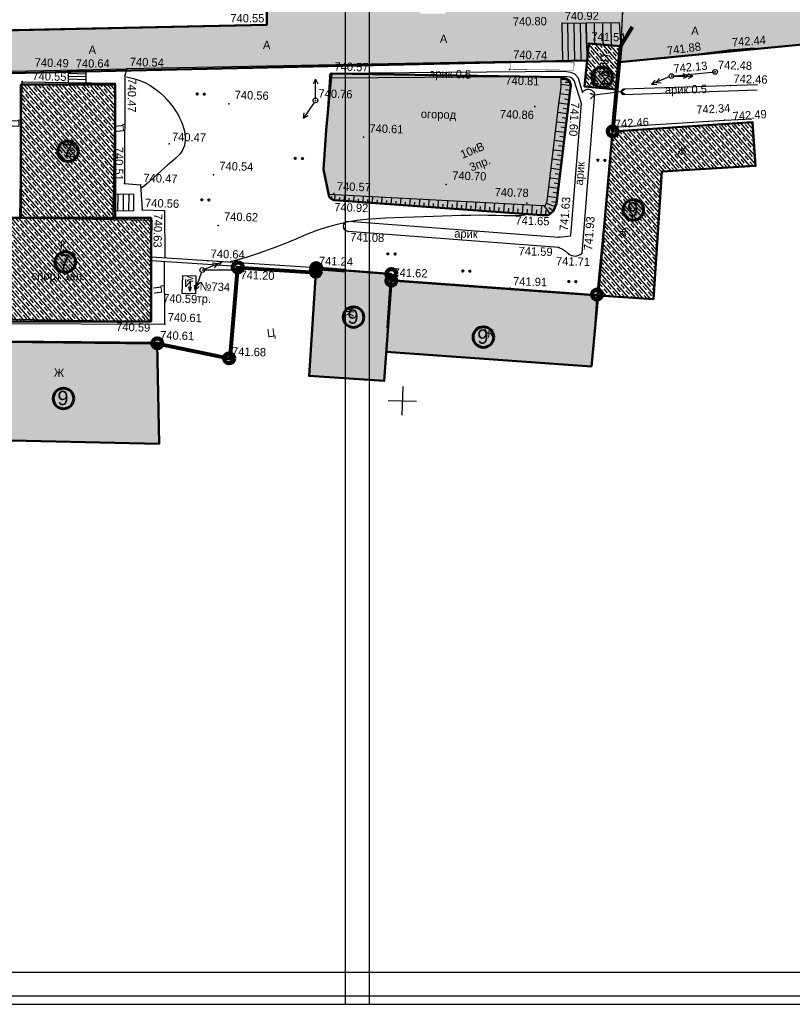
# Model space of a CAD drawing. Header units: millimetres. Extents: x -257011 to 237647566, y 2784933 to 6706507.
# Tile 11 of 256: x 10303236 to 10384411, y 2784933 to 2888420. Entities that reach past the tile are written whole.
import ezdxf

# ---------------------------------------------------------------- set-up
doc = ezdxf.new("R2010")
doc.units = ezdxf.units.MM
doc.header["$LTSCALE"] = 1000
doc.header["$PDMODE"] = 32
doc.header["$PDSIZE"] = 0.3
for name, pattern in [('Д_ТРОТ_ТРУБА', [3, 1.5, -1.5]), ('ДОРОГИ_СТРОЯЩ', [9, 8, -1]), ('Контура низ откосов  Штриховая 0.1-0.5 - - - - - - -', [0.6, 0.1, -0.5]), ('ОТКОС_НИЗ', [1.2, 0.2, -1])]:
    doc.linetypes.add(name, pattern=pattern)
for name, color, linetype in [('(001) Сетка', 92, 'Continuous'), ('(002) Рамка', 7, 'Continuous'), ('(004) Точки рельефа', 7, 'Continuous'), ('(007) Здания', 7, 'Continuous'), ('(016) Кабель', 1, 'Continuous'), ('(022) Возд. Линии', 7, 'Continuous'), ('(025) Дорога', 7, 'Continuous'), ('(027) Гидрография', 7, 'Continuous'), ('(028) Гидротехн.', 7, 'Continuous'), ('(031) Горизонтали', 42, 'Continuous'), ('(035) Откосы', 7, 'Continuous'), ('(036) Растительность', 7, 'Continuous'), ('(037) Контуры', 7, 'Continuous'), ('(040) Ограда', 7, 'Continuous')]:
    doc.layers.add(name, color=color, linetype=linetype)
doc.layers.add('.', color=7, linetype='Continuous', lineweight=15)
doc.layers.add('Ф А С А Д', color=250, linetype='Continuous', lineweight=15)
doc.styles.add('BM-431', font='txt')
doc.styles.add('D-431', font='txt', dxfattribs={"width": 2})
doc.styles.add('P-131', font='txt')
doc.styles.add('Roman', font='romans')
doc.styles.get("Standard").update_dxf_attribs({"font": 'ARIALN.TTF'})
doc.styles.add('WMF-Times New Roman0', font='times.ttf')
doc.styles.add('X_ISO', font='isocpeui.ttf')
doc.linetypes.add('FENCELINE2', pattern='A,6.35,-2.54,[132,ltypeshp.shx,S=2.54,R=0,X=-2.54,Y=0],-2.54,25.4', length=36.83)
doc.linetypes.add('KANALIS_K', pattern='A,1,["<",Standard,S=1.8,R=0,X=-0.9,Y=-0.9],3,-1,["К",Standard,S=1.8,R=0,X=-0.9,Y=-0.9],-1,10', length=16)
doc.linetypes.add('ОГРАДА_БЕТ', pattern='A,4,["|",Standard,S=0.8,R=0,X=0,Y=-0.8],4', length=8)
doc.linetypes.add('ОГРАДА_М_1М', pattern='A,2.5,["о",Standard,S=1,R=0,X=0,Y=-0.35],0.5,["0",Standard,S=0.5,R=0,X=-0.3,Y=-0.25],2.5', length=5.5)
doc.linetypes.add('ПОДПОРНАЯ СТЕНКА', pattern='A,2,["V",Standard,S=1.2,R=0,X=0,Y=-1.2],0.2,["V",Standard,S=0.8,R=0,X=0,Y=-0.8],0.25,["V",Standard,S=0.3,R=0,X=0,Y=-0.3],0.25', length=2.7)
pattern_1 = [(311, (0, -2762778.6), (415.09027, 360.832466), []), (311, (-27.05, -2763165.4), (415.09027, 360.832466), [550, -275])]

# ---------------------------------------------------------------- blocks, each defined once
blk = doc.blocks.new('tr')
at = {"layer": '(016) Кабель', "color": 0}
for p, q in [((-0.49, 0.96), (-0.51, -0.54)), ((-0.51, -0.54), (0.51, 0.54)), ((0.51, 0.54), (0.48, -1.46)), ((0.48, -1.46), (0.24, -0.55)), ((0.24, -0.55), (0.74, -0.56)), ((0.74, -0.56), (0.48, -1.46))]:
    blk.add_line(p, q, dxfattribs=at)
blk = doc.blocks.new('STOLB')
at = {"layer": '(022) Возд. Линии'}
blk.add_circle((0, 0), 0.25, dxfattribs=at)
blk = doc.blocks.new('strela1')
at = {"layer": '(022) Возд. Линии'}
for p, q in [((-2, 0), (-1.5, 0.25)), ((0, 0), (-2, 0)), ((-2, 0), (-1.5, -0.25)), ((-1.5, 0), (-1, 0.25)), ((-1.5, 0), (-1, -0.25))]:
    blk.add_line(p, q, dxfattribs=at)
blk = doc.blocks.new('strela2')
at = {"layer": '(022) Возд. Линии'}
for p, q in [((0, 0), (2, 0)), ((1.5, 0), (1, 0.25)), ((1.5, 0), (1, -0.25)), ((2, 0), (1.5, 0.25)), ((2, 0), (1.5, -0.25))]:
    blk.add_line(p, q, dxfattribs=at)
blk = doc.blocks.new('*U1762')
at = {"layer": '(022) Возд. Линии'}
for name, p, rotation in [('strela2', (0.23, 0.1), 24.07915004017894), ('strela1', (-0.08, -0.24), 72.66695852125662)]:
    blk.add_blockref(name, p, dxfattribs=dict(at, rotation=rotation))
blk = doc.blocks.new('*U1757')
at = {"layer": '(022) Возд. Линии'}
for name, p, rotation in [('strela1', (-0.23, -0.1), 24.07936949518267), ('strela2', (0.25, 0), 1.111969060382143)]:
    blk.add_blockref(name, p, dxfattribs=dict(at, rotation=rotation))
blk = doc.blocks.new('S1')
at = {"layer": '(022) Возд. Линии'}
for p, q in [((-2, 0), (-1.5, 0.25)), ((-2, 0), (-1.5, -0.25)), ((0, 0), (-2, 0))]:
    blk.add_line(p, q, dxfattribs=at)
blk = doc.blocks.new('S2')
at = {"layer": '(022) Возд. Линии'}
for p, q in [((0, 0), (2, 0)), ((2, 0), (1.5, 0.25)), ((2, 0), (1.5, -0.25))]:
    blk.add_line(p, q, dxfattribs=at)
blk = doc.blocks.new('*U1758')
at = {"layer": '(022) Возд. Линии'}
for name, p, rotation in [('S1', (-0.01, 0.25), 271.6106775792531), ('S2', (-0.13, -0.21), 237.3303523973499)]:
    blk.add_blockref(name, p, dxfattribs=dict(at, rotation=rotation))
blk = doc.blocks.new('*X70')
at = {"color": 0}
for p, q in [((1.81, 2.07), (2.19, 2.07)), ((1.82, 2.09), (2.18, 2.09)), ((1.82, 2.08), (2.18, 2.08)), ((1.83, 2.11), (2.17, 2.11)), ((1.83, 2.1), (2.17, 2.1)), ((1.84, 2.12), (2.16, 2.12)), ((1.85, 2.13), (2.15, 2.13)), ((1.86, 2.14), (2.14, 2.14)), ((1.87, 2.15), (2.13, 2.15)), ((1.88, 2.16), (2.12, 2.16)), ((1.9, 2.17), (2.11, 2.17)), ((1.91, 2.18), (2.09, 2.18)), ((1.94, 2.19), (2.06, 2.19)), ((1.8, 2.04), (2.2, 2.04)), ((1.8, 2.03), (2.2, 2.03)), ((1.8, 2.02), (2.2, 2.02)), ((1.8, 2.01), (2.2, 2.01)), ((1.8, 2), (2.2, 2)), ((1.8, 1.99), (2.2, 1.99)), ((1.8, 1.98), (2.2, 1.98)), ((1.8, 1.97), (2.2, 1.97)), ((1.8, 1.96), (2.2, 1.96)), ((1.81, 2.06), (2.19, 2.06)), ((1.81, 2.05), (2.19, 2.05)), ((1.81, 1.95), (2.19, 1.95)), ((1.81, 1.94), (2.19, 1.94)), ((1.81, 1.93), (2.19, 1.93)), ((1.82, 1.92), (2.18, 1.92)), ((1.82, 1.91), (2.18, 1.91)), ((1.83, 1.9), (2.17, 1.9)), ((1.83, 1.89), (2.17, 1.89)), ((1.84, 1.88), (2.16, 1.88)), ((1.85, 1.87), (2.15, 1.87)), ((1.86, 1.86), (2.14, 1.86)), ((1.87, 1.85), (2.13, 1.85)), ((1.88, 1.84), (2.12, 1.84)), ((1.9, 1.83), (2.11, 1.83)), ((1.91, 1.82), (2.09, 1.82)), ((1.94, 1.81), (2.06, 1.81))]:
    blk.add_line(p, q, dxfattribs=at)
blk = doc.blocks.new('I04100')
blk.add_circle((0, 0), 0.2)
blk.add_blockref('*X70', (-2, -2))
blk = doc.blocks.new('Setka')
at = {"layer": '(001) Сетка'}
for p, q in [((0, 1.5), (0, -1.5)), ((-1.5, 0), (1.5, 0))]:
    blk.add_line(p, q, dxfattribs=at)
blk = doc.blocks.new('kjvklglhl')
at = {"layer": '(004) Точки рельефа'}
for p in [(405.48, 464.95), (374.42, 463.96), (408.31, 462.89), (423.16, 462.66), (416.42, 461.57), (400.15, 460.77), (400.09, 459.93), (417.12, 459.72), (421.7, 460.29), (353.75, 458.45), (355.65, 458.56), (359.91, 458.88), (381.42, 459), (423.36, 458.89), (359.73, 458.16), (407.83, 457.77), (348.95, 457.22), (406.39, 456.38), (370.71, 455.51), (379.81, 456.11), (402.87, 456.11), (422.83, 455.23), (423.46, 454.91), (411.12, 453.74), (384.96, 452.38), (364.56, 451.12), (369.31, 448), (393.8, 447.68), (360.01, 446.81), (361.68, 446.72), (382.02, 446.4), (382.03, 445.7), (402.33, 445.93), (361.93, 444.1), (364.29, 444.06), (403.98, 444.74), (349.12, 442.92), (369.95, 442.7), (383.64, 442.45), (405.77, 442.48), (405.82, 441.38), (406.84, 440.75), (408.23, 440.83), (368.97, 438.95), (372.02, 438.03), (380.36, 438.52), (388.23, 437.51), (400.81, 436.95), (366.68, 435.46), (363.11, 432.37), (364.66, 432.15), (363.9, 430.24), (371.5, 428.75)]:
    blk.add_point(p, dxfattribs=at)
at = {"layer": '(007) Здания'}
for points in [[(411.42, 458.21), (411.72, 462.66), (408.31, 462.89), (408.01, 458.44)], [(348.96, 457.21), (358.71, 457.32), (358.87, 443.02), (349.12, 442.9)], [(344.52, 442.85), (362.99, 443.06), (363.12, 432.37), (344.64, 432.15)]]:
    blk.add_lwpolyline(points, close=True, dxfattribs=at)
for points in [[(425.79, 455.13), (423.46, 454.91), (411.12, 453.74), (409.95, 436.55)], [(380.36, 438.52), (368.97, 438.95), (363.05, 439.17)], [(388, 432.42), (388.25, 438.17), (380.36, 438.52), (380.1, 432.32)], [(388, 432.42), (388.23, 437.51), (409.95, 436.55), (409.72, 431.45)], [(344.15, 424.2), (344.04, 429.86), (363.9, 430.24), (364.12, 424.59)]]:
    blk.add_lwpolyline(points, dxfattribs=at)
at = {"layer": '(016) Кабель', "color": 0}
blk.add_lwpolyline([(366.36, 435.47), (367.81, 435.47), (367.81, 435.47), (367.81, 437.28), (366.36, 437.28), (366.36, 435.47)], close=True, dxfattribs=at)
at = {"layer": '(022) Возд. Линии'}
for points in [[(417.12, 459.72), (421.7, 460.29)], [(372.02, 438.03), (368.42, 437.96)]]:
    blk.add_lwpolyline(points, dxfattribs=at)
at = {"layer": '(025) Дорога', "linetype": 'Д_ТРОТ_ТРУБА', "flags": 128}
for points in [[(374.42, 463.96), (336.08, 462.06), (335.46, 474.34), (374.09, 475.42), (374.42, 463.96)], [(411.61, 461.04), (416.42, 461.57), (423.16, 462.66), (425.74, 462.93)], [(400.15, 460.77), (359.91, 458.88), (359.73, 458.16), (360.01, 446.81), (361.68, 446.72), (361.93, 444.1), (364.29, 444.1), (364.44, 439.13)], [(411.15, 454.17), (422.83, 455.23), (425.7, 455.47)], [(343.7, 435.09), (342.28, 435.07), (342.48, 431.61), (364.66, 432.15), (364.45, 438.72)]]:
    blk.add_lwpolyline(points, dxfattribs=at)
at = {"layer": '(025) Дорога', "linetype": 'Д_ТРОТ_ТРУБА', "ltscale": 10000, "flags": 128}
for points in [[(405.48, 464.95), (408.02, 465.06), (408.19, 461.1), (405.66, 460.99)], [(408.11, 462.9), (408.02, 465.06), (411.48, 465.21), (411.72, 462.66)], [(355.65, 458.56), (353.75, 458.54), (353.77, 457.27), (355.67, 457.29)], [(361.05, 443.98), (361.03, 445.7), (358.84, 445.68), (358.86, 443.96)]]:
    blk.add_lwpolyline(points, close=True, dxfattribs=at)
for points in [[(406.07, 464.97), (406.25, 461.01)], [(406.93, 461.04), (406.75, 465)], [(407.61, 461.07), (407.43, 465.03)], [(408.98, 462.84), (408.88, 465.1)], [(409.85, 462.79), (409.75, 465.14)], [(410.75, 462.73), (410.64, 465.18)], [(353.76, 458.24), (355.66, 458.24)], [(355.66, 457.93), (353.76, 457.9)], [(355.66, 457.61), (353.76, 457.61)], [(359.39, 443.96), (359.37, 445.68)], [(359.96, 443.97), (359.94, 445.69)], [(360.53, 443.98), (360.51, 445.69)]]:
    blk.add_lwpolyline(points, dxfattribs=at)
at = {"layer": '(025) Дорога', "linetype": 'Д_ТРОТ_ТРУБА', "ltscale": 1000, "const_width": 0.05, "flags": 128}
blk.add_lwpolyline([(406.86, 460.05), (400.16, 459.93), (400.15, 460.77), (406.85, 460.89)], close=True, dxfattribs=at)
at = {"layer": '(025) Дорога', "linetype": 'Контура низ откосов  Штриховая 0.1-0.5 - - - - - - -'}
blk.add_lwpolyline([(347.71, 458.29), (359.91, 458.88)], dxfattribs=at)
at = {"layer": '(027) Гидрография', "color": 3, "flags": 128}
for points in [[(407.83, 457.77), (407.37, 459.24), (406.98, 459.65), (406.55, 459.81), (405.84, 459.87), (381.42, 459, 0.965055), (381.42, 458.5, 0)], [(426.19, 459.06), (412.13, 458.19, 0.940122), (412.13, 457.65), (426.18, 458.53)], [(407.83, 457.77, -0.59103), (409.1, 457.67), (408.23, 440.83), (408.23, 440.83)], [(405.82, 441.38), (383.64, 442.45, -0.95289), (383.64, 443.54), (405.77, 442.48), (407.03, 442.65)], [(405.82, 441.38), (406.21, 441.22), (406.5, 441), (406.84, 440.75, 0.372114), (408.23, 440.83, 2.454645)]]:
    blk.add_lwpolyline(points, format="xyb", dxfattribs=at)
for points in [[(407.76, 456.56), (406.93, 458.97), (406.69, 459.22), (406.44, 459.31), (405.83, 459.36), (381.42, 458.5)], [(407.03, 442.66), (407.76, 456.56)]]:
    blk.add_lwpolyline(points, dxfattribs=at)
at = {"layer": '(028) Гидротехн.', "linetype": 'Д_ТРОТ_ТРУБА', "flags": 128}
blk.add_lwpolyline([(412.3, 458.2), (411.87, 457.92), (412.31, 457.66), (411.87, 457.92), (409.09, 457.49), (408.63, 457.65), (409.09, 457.49), (408.7, 457.09)], dxfattribs=at)
at = {"layer": '(031) Горизонтали', "flags": 128}
for points in [[(359.91, 458.02), (360.64, 457.89), (361.31, 457.69), (361.92, 457.45), (362.48, 457.16), (362.99, 456.83), (363.45, 456.48), (363.86, 456.11), (364.23, 455.74), (364.57, 455.36), (364.88, 454.99), (365.15, 454.62), (365.39, 454.25), (365.59, 453.89), (365.77, 453.53), (365.92, 453.18), (366.03, 452.84), (366.13, 452.5), (366.19, 452.17), (366.23, 451.86), (366.24, 451.56), (366.22, 451.27), (366.18, 450.99), (366.1, 450.73), (366, 450.49), (365.87, 450.27), (365.71, 450.05), (365.53, 449.84), (365.31, 449.63), (365.07, 449.41), (364.8, 449.16), (364.49, 448.9), (364.16, 448.6), (363.81, 448.26), (363.43, 447.9), (363.06, 447.54), (362.71, 447.2), (362.38, 446.89), (362.1, 446.64), (361.87, 446.46), (361.72, 446.37)], [(371.36, 438.93), (372.93, 439.41), (374.38, 439.92), (375.73, 440.46), (377, 441), (378.18, 441.53), (379.31, 442.03), (380.39, 442.48), (381.45, 442.88), (382.48, 443.19), (383.51, 443.45), (384.52, 443.64), (385.52, 443.79), (386.52, 443.9), (387.52, 443.98), (388.51, 444.05), (389.51, 444.11), (390.51, 444.18), (391.51, 444.24), (392.51, 444.31), (393.51, 444.38), (394.49, 444.44), (395.46, 444.49), (396.42, 444.53), (397.36, 444.56), (398.27, 444.58), (399.14, 444.58), (399.95, 444.59), (400.67, 444.6), (401.29, 444.62), (401.79, 444.65), (402.14, 444.71), (402.32, 444.8)]]:
    blk.add_lwpolyline(points, dxfattribs=at)
at = {"layer": '(035) Откосы'}
for p, q in [((405.55, 459.07), (406.15, 459.08)), ((405.57, 458.54), (406.6, 458.43)), ((405.97, 458.78), (406.48, 458.79)), ((405.5, 457.55), (406.5, 457.45)), ((406.05, 457.99), (406.55, 457.94)), ((405.4, 456.57), (406.39, 456.47)), ((405.95, 457.01), (406.45, 456.96)), ((405.31, 455.58), (406.3, 455.49)), ((405.85, 456.02), (406.35, 455.98)), ((405.22, 454.59), (406.21, 454.5)), ((405.76, 455.04), (406.26, 454.99)), ((405.12, 453.61), (406.12, 453.52)), ((405.67, 454.06), (406.17, 454.01)), ((405.03, 452.63), (406.03, 452.54)), ((405.58, 453.07), (406.07, 453.03)), ((404.94, 451.64), (405.94, 451.55)), ((405.48, 452.09), (405.98, 452.04)), ((404.85, 450.66), (405.84, 450.57)), ((405.39, 451.11), (405.89, 451.06)), ((404.76, 449.68), (405.75, 449.59)), ((405.21, 449.14), (405.71, 449.09)), ((405.3, 450.12), (405.8, 450.08)), ((404.67, 448.69), (405.66, 448.6)), ((405.12, 448.16), (405.62, 448.11)), ((404.57, 447.71), (405.57, 447.62)), ((405.03, 447.17), (405.52, 447.13)), ((381.86, 446.08), (381.67, 445.88)), ((382.14, 446.28), (382.12, 445.69)), ((383.13, 446.26), (383.1, 445.65)), ((384.12, 446.23), (384.09, 445.61)), ((385.1, 446.21), (385.08, 445.56)), ((386.09, 446.19), (386.06, 445.52)), ((387.08, 446.16), (387.05, 445.48)), ((388.07, 446.14), (388.04, 445.43)), ((389.05, 446.11), (389.02, 445.39)), ((390.04, 446.09), (390.01, 445.35)), ((391.03, 446.06), (391, 445.31)), ((392.02, 446.04), (391.98, 445.26)), ((404.48, 446.73), (405.48, 446.63)), ((404.94, 446.19), (405.43, 446.14)), ((382.62, 445.97), (382.61, 445.67)), ((383.61, 445.94), (383.6, 445.63)), ((384.6, 445.9), (384.58, 445.58)), ((385.58, 445.87), (385.57, 445.54)), ((386.57, 445.84), (386.56, 445.5)), ((387.56, 445.8), (387.54, 445.46)), ((388.54, 445.77), (388.53, 445.41)), ((389.53, 445.73), (389.52, 445.37)), ((390.52, 445.7), (390.5, 445.33)), ((391.51, 445.67), (391.49, 445.28)), ((392.49, 445.63), (392.48, 445.24)), ((393, 446.01), (392.97, 445.22)), ((393.48, 445.6), (393.46, 445.2)), ((393.99, 445.99), (393.96, 445.18)), ((394.47, 445.57), (394.45, 445.16)), ((394.98, 445.97), (394.94, 445.13)), ((395.45, 445.53), (395.44, 445.11)), ((395.97, 445.94), (395.93, 445.09)), ((396.44, 445.5), (396.42, 445.07)), ((396.95, 445.92), (396.92, 445.05)), ((397.43, 445.47), (397.41, 445.03)), ((397.94, 445.89), (397.9, 445.01)), ((398.42, 445.43), (398.4, 444.98)), ((398.93, 445.87), (398.89, 444.96)), ((399.4, 445.4), (399.38, 444.94)), ((399.92, 445.84), (399.88, 444.92)), ((400.39, 445.36), (400.37, 444.9)), ((400.9, 445.82), (400.86, 444.88)), ((401.38, 445.33), (401.36, 444.86)), ((401.89, 445.79), (401.85, 444.83)), ((402.36, 445.3), (402.34, 444.81)), ((402.88, 445.77), (402.84, 444.79)), ((403.35, 445.26), (403.33, 444.77)), ((403.87, 445.75), (403.82, 444.75)), ((404.09, 445.74), (404.77, 444.88)), ((404.32, 445.27), (404.32, 444.74)), ((404.36, 445.99), (405.31, 445.67)), ((404.63, 445.54), (405.15, 445.2))]:
    blk.add_line(p, q, dxfattribs=at)
at = {"layer": '(035) Откосы', "linetype": 'ОТКОС_НИЗ'}
for points in [[(381.21, 458.63), (381.04, 453.01), (380.86, 448.87), (381.2, 447.14), (381.46, 446.3)], [(381.46, 446.3), (404, 445.74), (404.25, 445.74), (404.29, 445.78), (404.43, 446.21), (405.39, 456.48), (405.57, 458.24), (405.55, 459.29)]]:
    blk.add_lwpolyline(points, dxfattribs=at)
at = {"layer": '(035) Откосы'}
blk.add_lwpolyline([(381.46, 446.3), (381.53, 446.01), (381.75, 445.8), (382.03, 445.7), (403.98, 444.74), (404.51, 444.74), (404.71, 444.84), (405.14, 445.18), (405.42, 446), (406.39, 456.38), (406.6, 458.46), (406.44, 458.92), (406.01, 459.16), (405.55, 459.29)], dxfattribs=at)
at = {"layer": '(035) Откосы', "linetype": 'ПОДПОРНАЯ СТЕНКА', "ltscale": 0.5, "flags": 128}
blk.add_lwpolyline([(372.09, 438.43), (371.5, 428.75), (371.5, 428.75)], dxfattribs=at)
at = {"layer": '(040) Ограда', "linetype": 'ОГРАДА_М_1М', "ltscale": 0.5, "flags": 128}
blk.add_lwpolyline([(411.12, 453.74), (411.42, 458.21)], dxfattribs=at)
at = {"layer": '(040) Ограда', "linetype": 'ОГРАДА_БЕТ', "ltscale": 0.5, "flags": 128}
blk.add_lwpolyline([(380.35, 438.12), (368.95, 438.55), (363.03, 438.77)], dxfattribs=at)
at = {"layer": '(001) Сетка'}
blk.add_blockref('Setka', (389.82, 424.81), dxfattribs=at)
at = {"layer": '(016) Кабель', "color": 0, "linetype": 'ByBlock', "xscale": 0.5, "yscale": 0.5, "zscale": 0.5}
blk.add_blockref('tr', (366.95, 436.42), dxfattribs=at)
at = {"layer": '(022) Возд. Линии'}
for name, p in [('STOLB', (421.7, 460.29)), ('*U1757', (417.12, 459.72)), ('STOLB', (417.12, 459.72)), ('*U1758', (379.81, 456.11)), ('STOLB', (379.81, 456.11)), ('*U1762', (368.42, 437.96)), ('STOLB', (368.42, 437.96)), ('STOLB', (372.02, 438.03))]:
    blk.add_blockref(name, p, dxfattribs=at)
at = {"layer": '(036) Растительность', "linetype": 'Continuous', "xscale": 0.5, "yscale": 0.5, "zscale": 0.5}
for p in [(367.37, 456.45), (368.12, 456.45), (409.64, 450.69), (410.39, 450.69), (377.86, 449.98), (378.61, 449.98), (368.16, 445.35), (368.91, 445.35), (387.87, 440.22), (388.62, 440.22), (395.79, 438.64), (396.54, 438.64), (406.95, 437.85), (407.7, 437.85)]:
    blk.add_blockref('I04100', p, dxfattribs=at)
at = {"layer": '(004) Точки рельефа', "style": 'D-431'}
for s, rotation, p in [('740.92', 2.5357, (405.76, 465.27)), ('740.55', 1.6107, (370.64, 464.06)), ('740.80', 2.5357, (400.32, 464.54)), ('742.44', 5.887, (423.42, 463.01)), ('741.88', 9.2304, (416.66, 461.93)), ('742.13', 7.0463, (417.37, 460.07)), ('740.64', 2.2043, (354.54, 458.83)), ('740.47', 270.9944, (360.05, 457.88)), ('741.60', 268.0011, (406.67, 456.7)), ('742.34', 4.747, (419.87, 455.82)), ('742.49', 5.421, (423.72, 455.25)), ('742.46', 5.421, (411.37, 454.08)), ('740.51', 271.4093, (358.89, 450.65)), ('741.63', 86.9983, (406.69, 443.12)), ('741.93', 87.0354, (409.3, 441.14)), ('740.63', 270.2595, (363.2, 443.76))]:
    blk.add_text(s, height=0.875, rotation=rotation, dxfattribs=at).set_placement(p)
for s, p in [('741.54', (408.6, 463.21)), ('740.74', (400.44, 461.09)), ('742.48', (421.98, 460.6)), ('740.49', (350.21, 458.85)), ('740.54', (360.2, 459.19)), ('740.57', (381.71, 459.31)), ('742.46', (423.65, 459.2)), ('740.81', (399.7, 458.34)), ('740.55', (350.01, 457.42)), ('740.56', (371.31, 456.03)), ('740.76', (380.1, 456.43)), ('740.86', (399.21, 454.79)), ('740.61', (385.56, 452.9)), ('740.47', (364.85, 451.44)), ('740.54', (369.91, 448.52)), ('740.70', (394.4, 448.2)), ('740.47', (361.97, 447.03)), ('740.57', (382.31, 446.72)), ('740.78', (398.9, 446.58)), ('740.56', (362.22, 444.41)), ('740.92', (382.1, 444.53)), ('740.62', (370.55, 443.22)), ('741.65', (401.17, 443.67)), ('741.08', (383.86, 441.43)), ('741.59', (401.59, 440.46)), ('740.64', (369.26, 439.27)), ('741.71', (405.55, 439.52)), ('741.24', (380.65, 438.84)), ('741.20', (372.45, 437.13)), ('741.62', (388.51, 437.83)), ('741.91', (401.1, 437.27)), ('740.59', (364.4, 434.45)), ('740.61', (364.94, 432.47)), ('740.59', (359.55, 431.32)), ('740.61', (364.19, 430.56)), ('741.68', (371.79, 429.07))]:
    blk.add_text(s, height=0.875, dxfattribs=at).set_placement(p)
at = {"layer": '(007) Здания', "color": 0, "linetype": 'Continuous', "style": 'P-131'}
blk.add_text('КПП.', height=0.88, rotation=86.1205, dxfattribs=at).set_placement((410.37, 459.44))
at = {"layer": '(007) Здания', "color": 0, "style": 'P-131'}
for s, rotation, p in [('Ж', 5.421, (417.94, 451.45)), ('КН', 90, (354.71, 449.34)), ('Ж', 86.1205, (412.85, 442.67)), ('К', 1, (353.41, 439.7)), ('Ж', 87.4508, (384.45, 433.46)), ('Ж', 357.4508, (398.15, 431.74))]:
    blk.add_text(s, height=0.88, rotation=rotation, dxfattribs=at).set_placement(p)
blk.add_text('Ж', height=0.88, dxfattribs=at).set_placement((353.14, 426.31))
at = {"layer": '(007) Здания', "color": 0, "insert": (350.53, 437.34), "char_height": 0.88, "width": 9.3894, "attachment_point": 1, "rotation": 0.6608, "style": 'BM-431'}
blk.add_mtext('спорт зал.', dxfattribs=at)
at = {"layer": '(016) Кабель', "color": 0}
for s, rotation, style, p in [('м', 90.6373, 'P-131', (367.52, 436.64)), ('№734', 0.0381, 'D-431', (368.19, 435.81))]:
    blk.add_text(s, height=0.875, rotation=rotation, dxfattribs=dict(at, style=style)).set_placement(p)
at = {"layer": '(016) Кабель', "color": 0, "style": 'BM-431'}
blk.add_text('тр.', height=0.875, dxfattribs=at).set_placement((367.92, 434.51))
at = {"layer": '(022) Возд. Линии', "style": 'BM-431'}
for s, p in [('10кВ', (395.43, 450.41)), ('3пр.', (396.41, 449.09))]:
    blk.add_text(s, height=0.875, rotation=24.0794, dxfattribs=at).set_placement(p)
at = {"layer": '(025) Дорога', "linetype": 'ДОРОГИ_СТРОЯЩ', "style": 'BM-431'}
for p in [(419.08, 464.12), (392.7, 462.54), (374.14, 461.36), (355.84, 460.34)]:
    blk.add_text('A', height=0.875, dxfattribs=at).set_placement(p)
for rotation, p in [(90.847, (348.79, 452.39)), (97.5531, (359.81, 452.23)), (99.3824, (364.3, 435.38)), (9.3824, (375.48, 431.07))]:
    blk.add_text('Ц', height=0.875, rotation=rotation, dxfattribs=at).set_placement(p)
at = {"layer": '(027) Гидрография', "color": 0, "style": 'D-431'}
for s, p in [('арик 0.5', (391.67, 458.86)), ('арик', (394.78, 442.12))]:
    blk.add_text(s, height=0.875, dxfattribs=at).set_placement(p)
for s, rotation, p in [('арик 0.5', 3.0421, (416.5, 457.81)), ('арик', 87.0354, (408.15, 447.96))]:
    blk.add_text(s, height=0.875, rotation=rotation, dxfattribs=at).set_placement(p)
at = {"layer": '(037) Контуры', "color": 0, "linetype": 'ByBlock', "style": 'BM-431'}
blk.add_text('огород', height=0.875, dxfattribs=at).set_placement((390.92, 454.58))
blk = doc.blocks.new('dhyjfyuk')
at = {"style": 'WMF-Times New Roman0'}
for s, insert, char_height, width, attachment_point in [('\\pi3453.25486;Samarqand viloyati Toyloq tumani "Хоnсhоrbоg\'" МFY dagi 11-son \\P\\pi1816.32378;maktabni rekonstruksiya qilish. (360 o\'quvchi o\'rinli qo\'shimcha bino \\P\\pi27327.21058;qurish).', (4414694, -1193420), 1400, 60812.6, 4), ('\\pi12888.864;{\\fTimes New Roman|b1|i0|c204|p18;\\C0;MCHJ\\P\\pi2815.884;"PARVIZ  PROEKT  SERVIS"\\P\\pi9383.364;Samarqand sh.\\C256; }', (4448452, -1205594), 1200, 29788.7, 1)]:
    blk.add_mtext(s, dxfattribs=dict(at, insert=insert, char_height=char_height, width=width, attachment_point=attachment_point))

msp = doc.modelspace()

# ---------------------------------------------------------------- hatches: boundary and pattern name
at = {"layer": '.', "lineweight": 50, "ltscale": 1000, "transparency": 33554687}
h = msp.add_hatch(color=256, dxfattribs=at)
h.dxf.hatch_style = 1
h.set_gradient(color1=(132, 132, 132), color2=(132, 132, 132), tint=1)
edge = h.paths.add_edge_path()
edge.add_line((10293223.125, 2887097.343), (10329186.014, 2887873.601))
edge.add_line((10329186.014, 2887873.601), (10329186.014, 2889786.184))
edge.add_line((10329186.014, 2889786.184), (10345328.474, 2889786.184))
edge.add_line((10345328.474, 2889786.184), (10345328.474, 2889069.602))
edge.add_line((10345328.474, 2889069.602), (10347954.841, 2889069.602))
edge.add_line((10347954.841, 2889069.602), (10347954.841, 2926419.848))
edge.add_line((10347954.841, 2926419.848), (10347139.448, 2926435.118))
edge.add_line((10347139.448, 2926435.118), (10347165.137, 2940197.067))
edge.add_line((10347165.137, 2940197.067), (10348005.201, 2940197.067))
edge.add_line((10348005.201, 2940197.067), (10348005.201, 2952555.638))
edge.add_line((10348005.201, 2952555.638), (10292340.841, 2952555.638))
edge.add_arc((10292404.198, 2951154.347), 1402.722, 92.58880275, 177.77629158)
edge.add_line((10291002.532, 2951208.775), (10291002.532, 2956666.893))
edge.add_line((10291002.532, 2956666.893), (10354910.944, 2956012.625))
edge.add_line((10354910.944, 2956012.625), (10354910.944, 2943463.996))
edge.add_line((10354910.944, 2943463.996), (10357685.763, 2943463.996))
edge.add_line((10357685.763, 2943463.996), (10357664.748, 2923255.6))
edge.add_line((10357664.748, 2923255.6), (10354780.689, 2923252.584))
edge.add_line((10354780.689, 2923252.584), (10354815.475, 2889991.17))
edge.add_line((10354815.475, 2889991.17), (10364775.188, 2890241.427))
edge.add_line((10364775.188, 2890241.427), (10366601.321, 2890153.161))
edge.add_line((10366601.321, 2890153.161), (10366558.958, 2889276.712))
edge.add_line((10366558.958, 2889276.712), (10366382.939, 2885635.093))
edge.add_line((10366382.939, 2885635.093), (10363039.34, 2885902.047))
edge.add_line((10363039.34, 2885902.047), (10362828.153, 2884131.001))
edge.add_line((10362828.153, 2884131.001), (10292673.993, 2882603.341))
edge.add_line((10292673.993, 2882603.341), (10291253.598, 2881842.195))
edge.add_line((10291253.598, 2881842.195), (10288491.666, 2878445.861))
edge.add_line((10288491.666, 2878445.861), (10286502.532, 2879832.131))
edge.add_line((10286502.532, 2879832.131), (10286502.532, 2928681.172))
edge.add_line((10286502.532, 2928681.172), (10291002.532, 2928681.172))
edge.add_line((10291002.532, 2928681.172), (10291002.532, 2889129.011))
edge.add_arc((10293100.291, 2889192.464), 2098.718, 181.73253397, 273.35532392)
h = msp.add_hatch(color=256, dxfattribs=at)
h.dxf.hatch_style = 1
h.set_gradient(color1=(132, 132, 132), color2=(132, 132, 132), tint=1)
h.paths.add_polyline_path([(10366601.321, 2890153.161), (10366382.939, 2885635.093), (10366231.469, 2883965.832), (10387659.404, 2886009.198), (10387986.893, 2891320.079), (10377272.925, 2890298.396)])
at = {"linetype": 'KANALIS_K', "ltscale": 1000}
h = msp.add_hatch(dxfattribs=at)
h.set_pattern_fill('JIS_STN_1E', color=252, scale=550, angle=266, style=0)
h.set_pattern_definition(pattern_1)
h.paths.add_polyline_path([(10363039.396, 2885902.578), (10362565.038, 2881407.462), (10365971.275, 2881098.378), (10366382.939, 2885635.093)])
at = {"lineweight": 50}
h = msp.add_hatch(color=1, dxfattribs=at)
h.set_gradient(color1=(255, 255, 255), one_color=1, tint=1)
h.paths.add_polyline_path([(10363354.898, 2882355.691, 1), (10365516.244, 2882355.691, 1)])
at = {"linetype": 'KANALIS_K', "ltscale": 1000}
h = msp.add_hatch(dxfattribs=at)
h.set_pattern_fill('JIS_STN_1E', color=252, scale=550, angle=266, style=0)
h.set_pattern_definition(pattern_1)
h.paths.add_polyline_path([(10303356.08, 2867584.799), (10313276.959, 2867584.799), (10313276.959, 2881598.563), (10303356.08, 2881598.563)])
h.paths.add_polyline_path([(10298678.166, 2867584.799), (10317049.016, 2867584.799), (10317049.016, 2856698.68), (10298678.166, 2856698.68)])
h = msp.add_hatch(dxfattribs=at)
h.set_pattern_fill('JIS_STN_1E', color=252, scale=550, angle=266, style=0)
h.set_pattern_definition(pattern_1)
h.paths.add_polyline_path([(10365537.074, 2876678.841), (10364005.562, 2859435.354), (10369840.517, 2859059.38), (10370704.669, 2872470.644), (10380554.915, 2873057.793), (10380241.705, 2877658.18)])
at = {"lineweight": 50}
h = msp.add_hatch(color=1, dxfattribs=at)
h.set_gradient(color1=(255, 255, 255), one_color=1, tint=1)
h.paths.add_polyline_path([(10307235.846, 2874591.681, 1), (10309397.192, 2874591.681, 1)])
h = msp.add_hatch(color=1, dxfattribs=at)
h.set_gradient(color1=(255, 255, 255), one_color=1, tint=1)
h.paths.add_polyline_path([(10366623.396, 2868432.366, 1), (10368784.743, 2868432.366, 1)])
h = msp.add_hatch(color=1, dxfattribs=at)
h.set_gradient(color1=(255, 255, 255), one_color=1, tint=1)
h.paths.add_polyline_path([(10306954.469, 2862959.729, 1), (10309115.815, 2862959.729, 1)])
at = {"linetype": 'KANALIS_K', "ltscale": 1000}
h = msp.add_hatch(dxfattribs=at)
h.set_pattern_fill('JIS_STN_1E', color=252, scale=550, angle=266, style=0)
h.set_pattern_definition(pattern_1)
h.paths.add_polyline_path([(10317690.983, 2854400.641), (10297926.029, 2854584.99), (10297697.459, 2844306.232), (10317902.986, 2843856.919)])
h.paths.add_polyline_path([(10364005.562, 2859435.354), (10342284.101, 2860988.06), (10341749.121, 2853504.008), (10363302.137, 2851963.343)])
h.paths.add_polyline_path([(10342287.801, 2861688.946), (10334391.701, 2862295.302), (10333641.14, 2850971.808), (10341530.155, 2850440.796)])
at = {"lineweight": 50}
h = msp.add_hatch(color=1, dxfattribs=at)
h.set_gradient(color1=(255, 255, 255), one_color=1, tint=1)
h.paths.add_polyline_path([(10337229.713, 2857158.286, 1), (10339391.059, 2857158.286, 1)])
h = msp.add_hatch(color=1, dxfattribs=at)
h.set_gradient(color1=(255, 255, 255), one_color=1, tint=1)
h.paths.add_polyline_path([(10350875.471, 2855058.079, 1), (10353036.817, 2855058.079, 1)])
h = msp.add_hatch(color=1, dxfattribs=at)
h.set_gradient(color1=(255, 255, 255), one_color=1, tint=1)
h.paths.add_polyline_path([(10306758.924, 2848607.302, 1), (10308920.27, 2848607.302, 1)])
at = {"layer": 'Ф А С А Д', "linetype": 'KANALIS_K', "ltscale": 1000}
h = msp.add_hatch(dxfattribs=at)
h.set_pattern_fill('CROSS', color=92, scale=40, angle=95)
h.set_pattern_definition([(95, (0, -2762778.6), (-275.171012, 230.8958947), [127, -381]), (185, (57.72, -2762709.8), (-230.8958947, -275.171012), [127, -381])])
h.paths.add_polyline_path([(10335998.55, 2882771.315), (10360128.385, 2882383.472), (10360581.359, 2882245.636), (10361005.981, 2881989.754), (10361155.738, 2881528.931), (10359625.234, 2869103.077), (10359330.749, 2868314.478), (10358887.053, 2867961.836), (10358683.571, 2867873.5), (10358146.378, 2867888.605), (10336237.033, 2869457.952), (10335960.192, 2869574.234), (10335745.103, 2869784.356), (10335159.659, 2872669.247), (10335449.699, 2876802.397)])

# ---------------------------------------------------------------- linework, layer by layer
at = {"layer": '(002) Рамка', "color": 0, "lineweight": 60, "ltscale": 1000}
for centre in [(10364435.571, 2882355.691, 0), (10308316.519, 2874591.681), (10367704.069, 2868432.366), (10308035.142, 2862959.729), (10338310.386, 2857158.286), (10351956.144, 2855058.079), (10307839.597, 2848607.302)]:
    msp.add_circle(centre, 1080.673, dxfattribs=at)
at = {"layer": '(022) Возд. Линии', "color": 6, "linetype": 'Continuous', "lineweight": 140}
for centre in [(10365537.074, 2876678.841), (10326158.328, 2862384.206), (10334342.396, 2861937.516), (10334391.701, 2862295.302), (10342284.101, 2860988.06), (10342287.801, 2861688.946), (10363888.472, 2859526.797), (10317690.983, 2854400.641), (10325238.527, 2852829.134)]:
    msp.add_circle(centre, 521.317, dxfattribs=at)
at = {"color": 5, "linetype": 'FENCELINE2', "lineweight": 80, "ltscale": 0.1}
msp.add_line((10366382.939, 2885635.093), (10367611.693, 2887671.095), dxfattribs=at)
at = {"color": 250}
msp.add_lwpolyline([(10191472.083, 2785816.901), (10485941.78, 2785816.901), (10485941.78, 2994049.044), (10191472.083, 2994049.044)], close=True, dxfattribs=at)
at = {"color": 250, "lineweight": 30}
msp.add_lwpolyline([(10201387.899, 2788295.855), (10483462.826, 2788295.855), (10483462.826, 2991570.09), (10201387.899, 2991570.09)], close=True, dxfattribs=at)
at = {"color": 1, "ltscale": 0.1, "const_width": 100}
msp.add_lwpolyline([(10240686.027, 2958053.568), (10215776.869, 2950275.976), (10233106.932, 2834199.244), (10264254.682, 2833453.383), (10291821.94, 2831213.025), (10292764.457, 2854633.132), (10317690.983, 2854400.641), (10325359.542, 2852803.937), (10326158.328, 2862384.206), (10334361.553, 2861840.467), (10334391.701, 2862295.302), (10342287.801, 2861688.946), (10342234.253, 2860991.623), (10364005.562, 2859435.354), (10366382.939, 2885635.093), (10366639.94, 2890952.133), (10366556.549, 2906217.256), (10367637.944, 2958413.917)], dxfattribs=at)
at = {"lineweight": 30, "ltscale": 1000}
msp.add_lwpolyline([(10366558.958, 2889276.712), (10366382.939, 2885635.093), (10363039.34, 2885902.047), (10362828.153, 2884131.001), (10292673.993, 2882603.341), (10291253.598, 2881842.195), (10288491.666, 2878445.861), (10286502.532, 2879832.131), (10286502.532, 2928681.172)], dxfattribs=at)
at = {"lineweight": 50, "ltscale": 1000}
msp.add_lwpolyline([(10329186.014, 2899270.677), (10291002.532, 2899270.677), (10291002.532, 2889129.011, 0.4225337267), (10293223.125, 2887097.343), (10329186.014, 2887873.601)], format="xyb", close=True, dxfattribs=at)
at = {"lineweight": 30, "ltscale": 1000}
msp.add_lwpolyline([(10291002.532, 2889129.011, 0.4225337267), (10293223.125, 2887097.343), (10329186.014, 2887873.601), (10329186.014, 2889786.184)], format="xyb", dxfattribs=at)
at = {"lineweight": 50, "ltscale": 1000}
for points in [[(10363039.396, 2885902.578), (10362565.038, 2881407.462), (10365971.275, 2881098.378), (10366382.939, 2885635.093), (10363039.396, 2885902.578)], [(10366231.469, 2883965.832), (10387659.404, 2886009.198)], [(10362828.153, 2884131.001), (10354735.711, 2883954.782), (10292673.993, 2882603.341), (10291253.598, 2881842.195), (10288491.666, 2878445.861)], [(10335998.55, 2882771.315), (10360128.385, 2882383.472), (10360581.359, 2882245.636), (10361005.981, 2881989.754), (10361155.738, 2881528.931), (10359625.234, 2869103.077), (10359330.749, 2868314.478), (10358887.053, 2867961.836), (10358683.571, 2867873.5), (10358146.378, 2867888.605), (10336237.033, 2869457.952), (10335960.192, 2869574.234), (10335745.103, 2869784.356), (10335159.659, 2872669.247), (10335449.699, 2876802.397), (10335998.55, 2882771.315)], [(10365537.074, 2876678.841), (10364005.562, 2859435.354), (10369840.517, 2859059.38), (10370704.669, 2872470.644), (10380554.915, 2873057.793), (10380241.705, 2877658.18), (10365537.074, 2876678.841)], [(10363302.137, 2851963.343), (10364005.562, 2859435.354), (10342234.253, 2860991.623), (10342287.801, 2861688.946), (10334391.701, 2862295.302), (10334361.553, 2861840.467), (10326158.328, 2862384.206), (10325359.542, 2852803.937), (10317690.983, 2854400.641), (10297926.029, 2854584.99), (10297697.459, 2844306.232), (10317902.986, 2843856.919), (10317690.983, 2854400.641)], [(10334361.553, 2861840.467), (10333641.14, 2850971.808), (10341530.731, 2850448.858), (10342284.101, 2860988.06)], [(10363302.137, 2851963.343), (10341749.121, 2853504.008)]]:
    msp.add_lwpolyline(points, dxfattribs=at)
at = {"color": 5, "linetype": 'FENCELINE2', "lineweight": 80, "ltscale": 0.1}
for points in [[(10365570.446, 2876681.064), (10366382.939, 2885635.093)], [(10317169.689, 2854405.504), (10317690.983, 2854400.641), (10325359.542, 2852803.937), (10326158.328, 2862384.206), (10334361.553, 2861840.467), (10334391.701, 2862295.302), (10337441.78, 2862061.081)]]:
    msp.add_lwpolyline(points, dxfattribs=at)
at = {"lineweight": 50, "ltscale": 1000}
for points in [[(10303356.08, 2867584.799), (10313276.959, 2867584.799), (10313276.959, 2881598.563), (10303356.08, 2881598.563)], [(10298678.166, 2867584.799), (10317049.016, 2867584.799), (10317049.016, 2856698.68), (10298678.166, 2856698.68)]]:
    msp.add_lwpolyline(points, close=True, dxfattribs=at)
at = {"layer": 'Defpoints', "color": 4}
msp.add_lwpolyline([(10191472.083, 2994932.972), (10191472.083, 2784932.972), (10339972.083, 2784932.972), (10339972.083, 2994932.972)], close=True, dxfattribs=at)
at = {"layer": 'Defpoints', "color": 6}
msp.add_lwpolyline([(10337441.78, 2994932.972), (10337441.78, 2784932.972), (10485941.78, 2784932.972), (10485941.78, 2994932.972)], close=True, dxfattribs=at)

# ---------------------------------------------------------------- block references
at = {"layer": '(002) Рамка', "lineweight": 50}
msp.add_blockref('dhyjfyuk', (5681315.107, 4000591.194), dxfattribs=at)
at = {"lineweight": 5, "xscale": 999.9999999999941, "yscale": 999.9999999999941, "zscale": 999.9999999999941, "rotation": 358.3893224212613}
msp.add_blockref('kjvklglhl', (9941829.75, 2434677.112), dxfattribs=at)

# ---------------------------------------------------------------- texts
at = {"color": 7, "ltscale": 30, "insert": (10049091.702, 2929588.156, -75415.319), "char_height": 1784.436705, "width": 106220.7207, "attachment_point": 1, "style": 'X_ISO'}
msp.add_mtext('                               ПОЯСНИТЕЛЬНАЯ ЗАПИСКА\\P\\pi4401.50942;    Проект энергоснабжения {\\C256; Samarqand viloyati Toyloq tumani "Хоnсhоrbоg\'" МFY dagi 11-son maktabni rekonstruksiya qilish. (360 o\'quvchi o\'rinli qo\'shimcha bino qurish).\\P\\pi0;}выполнен на основании ТУ САМ ПТЭС за №18238252188 от  01.07.2026 г.       \\P    Установленная мощность Ру=93,4 кВт.\\P    Расчетная мощность Рр=84 кВт.    \\P    По надежности энергоснабжение объект относятся к потребителям II категории.\\P    {\\C256;Точкой подключения основного источника электроснабжения принять ближайшую существующую в./в опору ВЛ-10 кВ фид. "\\C0;233\\C256;", на которой необходимо установить ПМ-10, ВЛ-10 кВ выполнено кабелем АПвПу-3(1х70) мм2 длиной 60 м в траншее в земле до проектного ТП.}\\P    Предусмотрена установка ТП-ГКТП с ТМ-100кВА.\\P    От ТП предусмотрена прокладка кабеля {\\C0;АВВГ} разного сечения в траншее в земле  до щитов объекта.  \\P    {\\C256;\\c0;Для резервного энергоснабжения теплонососа предусмотрена установка ДЭС мощностью 10 кВт. \\P\\C256;   } Наружное освещение территории объекта выполнено LED светильниками на установленными на металлических опорах. Управление наружным освещением предусмотрено комплектно.\\P    Кабели прокладываются в траншее на глубину 0,7 м от планировочной отметки земли в слое песка по 10см в каждую сторону. Все пересечения и сближении кабельных линий с подземными инженерными коммуникациями выполнить согласно норм и в местах пересечения кабель проложить в а/цементных трубах Д=100мм.                                         \\P    Учет электроэнергии предусмотрен электронным активно-реактивным счетчикам ЕХ-518 прямого включения с системой АИИСКУЭ на н./в. щите  проектного ТП, установленного в отдельном запирающемся  шкафу. \\P     Проектом предусмотрен контур заземления проектной  трансформаторной подстанции, всех щитов, ГРЩ и ДЭС. Сопротивление  растеканию тока не должно превышать 4 ома для ТП, всех  щитов, ГРЩ,  ДЭС.\\P  При производстве электромонтажных работ выполнять требования ПУЭ и ПТБ.', dxfattribs=at)
at = {"color": 250, "char_height": 1500, "width": 156685.73039, "attachment_point": 6, "style": 'Roman'}
for s, insert in [('\\pt64500;{\\fArial|b0|i0|c0|p34;12}', (10365353.024, 2882340.154)), ('\\pt64500;{\\fArial|b0|i0|c0|p34;7}', (10308836.423, 2874635.012, 0)), ('\\pt64500;{\\fArial|b0|i0|c0|p34;9}', (10368223.974, 2868475.697, 0)), ('\\pt64500;{\\fArial|b0|i0|c0|p34;7}', (10308555.046, 2863003.06, 0)), ('\\pt64500;{\\fArial|b0|i0|c0|p34;9}', (10338830.29, 2857201.617, 0)), ('\\pt64500;{\\fArial|b0|i0|c0|p34;9}', (10352476.048, 2855101.41, 0)), ('\\pt64500;{\\fArial|b0|i0|c0|p34;9}', (10308359.501, 2848650.633, 0))]:
    msp.add_mtext(s, dxfattribs=dict(at, insert=insert))

doc.saveas('drawing.dxf')
